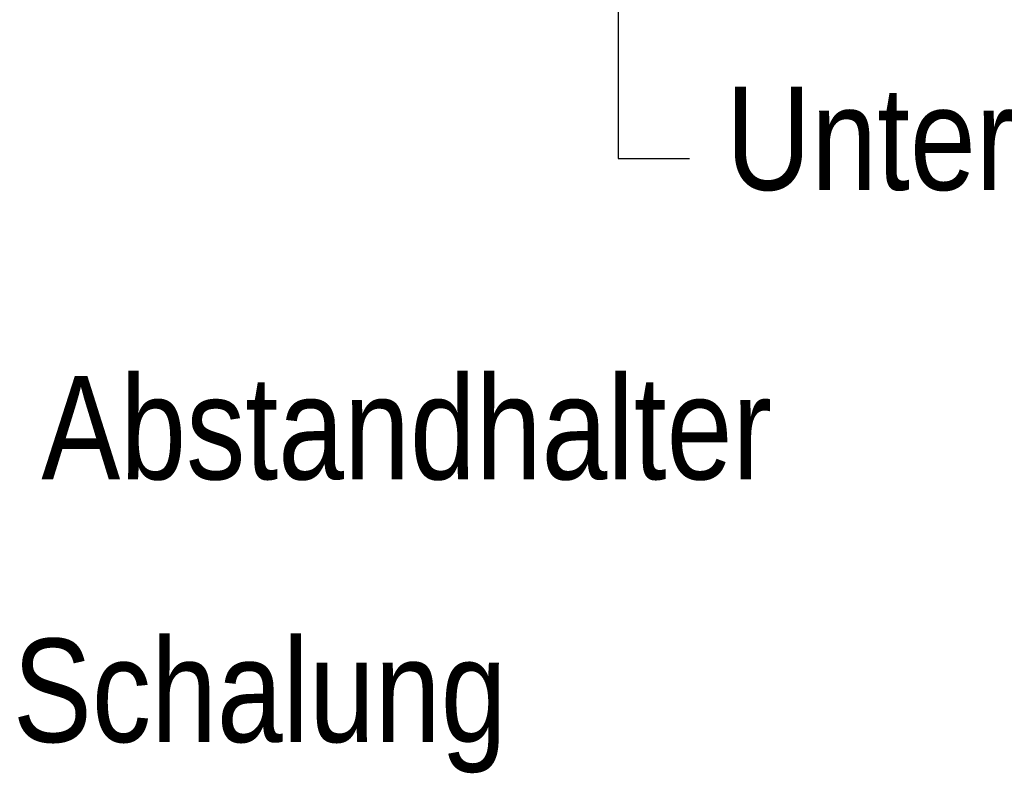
# Model space of a CAD drawing. Header units: millimetres. Extents: x -4 to 113, y -17 to 52.
# Tile 83 of 91: x 107.833 to 108.881, y 33.403 to 34.209. Entities that reach past the tile are written whole.
import ezdxf

# ---------------------------------------------------------------- set-up
doc = ezdxf.new("R2010")
doc.units = ezdxf.units.MM
doc.layers.add('Mattenbewehrung', color=7, linetype='Continuous', lineweight=20)
doc.styles.add('Arial Narrow', font='ARIALN.TTF')

msp = doc.modelspace()

# ---------------------------------------------------------------- linework, layer by layer
at = {"layer": 'Mattenbewehrung', "color": 3, "linetype": 'Continuous', "lineweight": 25}
for p, q in [((108.469693, 34.557722), (108.469693, 34.061602)), ((108.469693, 34.061602), (108.545514, 34.061602))]:
    msp.add_line(p, q, dxfattribs=at)

# ---------------------------------------------------------------- texts
at = {"layer": 'Mattenbewehrung', "color": 7, "lineweight": 18, "style": 'Arial Narrow'}
for s, p in [('Unterstützungskörbe', (108.584255, 34.028071)), ('Abstandhalter', (107.855771, 33.720084)), ('Schalung', (107.825511, 33.440477))]:
    msp.add_text(s, height=0.11, dxfattribs=at).set_placement(p)

doc.saveas('drawing.dxf')
